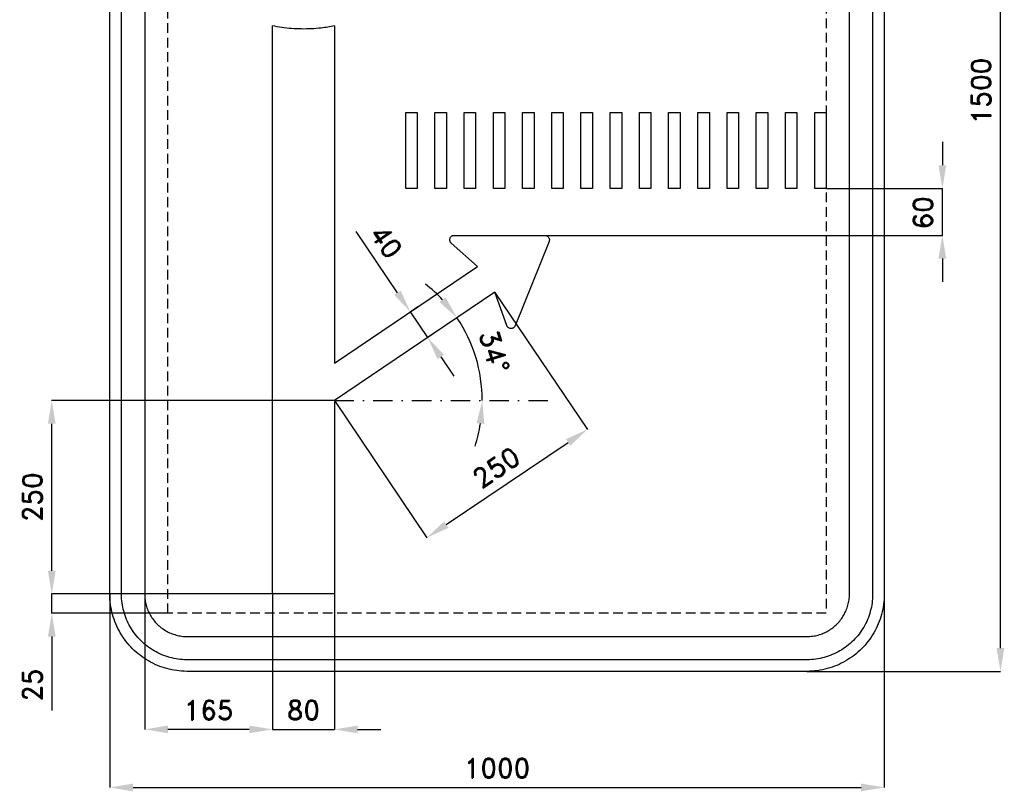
# Model space of a CAD drawing. Header units: millimetres. Extents: x -691 to 655, y -905 to 800.
# Tile 1 of 2: x -616 to 655, y -905 to 92. Entities that reach past the tile are written whole.
import ezdxf

# ---------------------------------------------------------------- set-up
doc = ezdxf.new("R2010")
doc.units = ezdxf.units.MM
doc.header["$LTSCALE"] = 5
doc.linetypes.add('ČERCHOVANÁX2', pattern=[2, 1, -0.5, 0, -0.5])
doc.linetypes.add('ČÁRKOVANÁX2', pattern=[1.5, 1, -0.5])
doc.layers.add('Kóty', color=2, linetype='Continuous')
doc.layers.add('Značka', color=7, linetype='Continuous')
doc.styles.get("Standard").update_dxf_attribs({"font": 'romand.shx', "height": 25})
doc.dimstyles.get("Standard").update_dxf_attribs({"dimtxt": 25, "dimasz": 30, "dimexe": 0.18, "dimexo": 0.0625, "dimgap": 12.5, "dimtad": 1, "dimdec": 0, "dimzin": 0, "dimdsep": 46, "dimtxsty": 'Standard', "dimcen": 0.09, "dimadec": 0, "dimazin": 0, "dimtfac": 1, "dimtdec": 0, "dimtofl": 0, "dimtmove": 0, "dimatfit": 3, "dimfxl": 1, "dimtolj": 1, "dimtzin": 0, "dimarcsym": 0})

# ---------------------------------------------------------------- blocks, each defined once
blk = doc.blocks.new('*D0')
at = {"layer": 'Defpoints', "color": 0, "transparency": 16777216}
for p in [(-290, -650), (-210, -650), (-210, -825)]:
    blk.add_point(p, dxfattribs=at)
at = {"layer": 'Kóty', "color": 0, "lineweight": -2, "transparency": 16777216}
for p, q in [((-290, -650.0625), (-290, -825.18)), ((-210, -650.0625), (-210, -825.18)), ((-320, -825), (-350, -825)), ((-180, -825), (-150, -825))]:
    blk.add_line(p, q, dxfattribs=at)
at = {"layer": 'Kóty', "color": 0, "transparency": 16777216}
for points in [[(-320, -820), (-320, -830), (-290, -825)], [(-180, -820), (-180, -830), (-210, -825)]]:
    blk.add_solid(points, dxfattribs=at)
at = {"layer": 'Kóty', "color": 0, "transparency": 16777216, "insert": (-250, -800), "char_height": 25, "attachment_point": 5}
blk.add_mtext('\\A1;80', dxfattribs=at)
blk = doc.blocks.new('*D1')
at = {"layer": 'Defpoints', "color": 0, "transparency": 16777216}
for p in [(-575, -400), (-210, -400), (-210, -650)]:
    blk.add_point(p, dxfattribs=at)
at = {"layer": 'Kóty', "color": 0, "lineweight": -2, "transparency": 16777216}
for p, q in [((-210.0625, -400), (-575.18, -400)), ((-575, -620), (-575, -430)), ((-210.0625, -650), (-575.18, -650))]:
    blk.add_line(p, q, dxfattribs=at)
at = {"layer": 'Kóty', "color": 0, "transparency": 16777216}
for points in [[(-580, -430), (-570, -430), (-575, -400)], [(-580, -620), (-570, -620), (-575, -650)]]:
    blk.add_solid(points, dxfattribs=at)
at = {"layer": 'Kóty', "color": 0, "transparency": 16777216, "insert": (-600, -525), "char_height": 25, "attachment_point": 5, "rotation": 90}
blk.add_mtext('\\A1;250', dxfattribs=at)
blk = doc.blocks.new('*D2')
at = {"layer": 'Defpoints', "color": 0, "transparency": 16777216}
for p in [(-2.7, -260.2), (-210.1, -400), (116.7, -437.4)]:
    blk.add_point(p, dxfattribs=at)
at = {"layer": 'Kóty', "color": 0, "lineweight": -2, "transparency": 16777216}
for p, q in [((-2.7, -260.3), (116.8, -437.5)), ((-210, -400.1), (-90.5, -577.3)), ((-65.7, -560.4), (91.9, -454.2))]:
    blk.add_line(p, q, dxfattribs=at)
at = {"layer": 'Kóty', "color": 0, "transparency": 16777216}
for points in [[(89.1, -450), (94.7, -458.3), (116.7, -437.4)], [(-68.5, -556.3), (-62.9, -564.6), (-90.6, -577.2)]]:
    blk.add_solid(points, dxfattribs=at)
at = {"layer": 'Kóty', "color": 0, "transparency": 16777216, "insert": (-0.9, -486.6), "char_height": 25, "attachment_point": 5, "rotation": 33.992}
blk.add_mtext('\\A1;250', dxfattribs=at)
blk = doc.blocks.new('*D4')
at = {"layer": 'Defpoints', "color": 0, "transparency": 16777216}
for p in [(-455, -634.3), (-290, -650.1), (-455, -825)]:
    blk.add_point(p, dxfattribs=at)
at = {"layer": 'Kóty', "color": 0, "lineweight": -2, "transparency": 16777216}
for p, q in [((-455, -634.3), (-455, -825.2)), ((-290, -650.1), (-290, -825.2)), ((-320, -825), (-425, -825))]:
    blk.add_line(p, q, dxfattribs=at)
at = {"layer": 'Kóty', "color": 0, "transparency": 16777216}
for points in [[(-425, -820), (-425, -830), (-455, -825)], [(-320, -820), (-320, -830), (-290, -825)]]:
    blk.add_solid(points, dxfattribs=at)
at = {"layer": 'Kóty', "color": 0, "transparency": 16777216, "insert": (-372.5, -800), "char_height": 25, "attachment_point": 5}
blk.add_mtext('\\A1;165', dxfattribs=at)
blk = doc.blocks.new('*D6')
at = {"layer": 'Defpoints', "color": 0, "transparency": 16777216}
for p in [(-290, -650), (-575, -675), (-425, -675)]:
    blk.add_point(p, dxfattribs=at)
at = {"layer": 'Kóty', "color": 0, "lineweight": -2, "transparency": 16777216}
for p, q in [((-575, -620), (-575, -590)), ((-290.1, -650), (-575.2, -650)), ((-425.1, -675), (-575.2, -675)), ((-575, -705), (-575, -800.5))]:
    blk.add_line(p, q, dxfattribs=at)
at = {"layer": 'Kóty', "color": 0, "transparency": 16777216}
for points in [[(-580, -620), (-570, -620), (-575, -650)], [(-580, -705), (-570, -705), (-575, -675)]]:
    blk.add_solid(points, dxfattribs=at)
at = {"layer": 'Kóty', "color": 0, "transparency": 16777216, "insert": (-600, -767.7), "char_height": 25, "attachment_point": 5, "rotation": 90}
blk.add_mtext('\\A1;25', dxfattribs=at)
blk = doc.blocks.new('*D8')
at = {"layer": 'Defpoints', "color": 0, "transparency": 16777216}
for p in [(-500, -650), (500, -650), (500, -900)]:
    blk.add_point(p, dxfattribs=at)
at = {"layer": 'Kóty', "color": 0, "lineweight": -2, "transparency": 16777216}
for p, q in [((-500, -650.0625), (-500, -900.18)), ((500, -650.0625), (500, -900.18)), ((-470, -900), (470, -900))]:
    blk.add_line(p, q, dxfattribs=at)
at = {"layer": 'Kóty', "color": 0, "transparency": 16777216}
for points in [[(-470, -895), (-470, -905), (-500, -900)], [(470, -895), (470, -905), (500, -900)]]:
    blk.add_solid(points, dxfattribs=at)
at = {"layer": 'Kóty', "color": 0, "transparency": 16777216, "insert": (0, -875), "char_height": 25, "attachment_point": 5}
blk.add_mtext('\\A1;1000', dxfattribs=at)
blk = doc.blocks.new('*D9')
at = {"layer": 'Defpoints', "color": 0, "transparency": 16777216}
for p in [(400, 750), (650, 750), (400, -750)]:
    blk.add_point(p, dxfattribs=at)
at = {"layer": 'Kóty', "color": 0, "lineweight": -2, "transparency": 16777216}
for p, q in [((400.0625, 750), (650.18, 750)), ((650, -720), (650, 720)), ((400.0625, -750), (650.18, -750))]:
    blk.add_line(p, q, dxfattribs=at)
at = {"layer": 'Kóty', "color": 0, "transparency": 16777216}
for points in [[(645, 720), (655, 720), (650, 750)], [(645, -720), (655, -720), (650, -750)]]:
    blk.add_solid(points, dxfattribs=at)
at = {"layer": 'Kóty', "color": 0, "transparency": 16777216, "insert": (625, 0), "char_height": 25, "attachment_point": 5, "rotation": 90}
blk.add_mtext('\\A1;1500', dxfattribs=at)
blk = doc.blocks.new('*D10')
at = {"layer": 'Defpoints', "color": 0, "transparency": 16777216}
for p in [(-102.3, -279.1), (-111.9, -285.6), (-79.9, -312.3)]:
    blk.add_point(p, dxfattribs=at)
at = {"layer": 'Kóty', "color": 0, "lineweight": -2, "transparency": 16777216}
for p, q in [((-128.7, -260.7), (-182.1, -181.6)), ((-102.4, -279.1), (-112, -285.7)), ((-80, -312.3), (-89.7, -318.8)), ((-72.8, -343.6), (-56, -368.5))]:
    blk.add_line(p, q, dxfattribs=at)
at = {"layer": 'Kóty', "color": 0, "transparency": 16777216}
for points in [[(-124.5, -257.9), (-132.8, -263.5), (-111.9, -285.6)], [(-68.6, -340.8), (-76.9, -346.4), (-89.5, -318.7)]]:
    blk.add_solid(points, dxfattribs=at)
at = {"layer": 'Kóty', "color": 0, "transparency": 16777216, "insert": (-143, -194.7), "char_height": 25, "attachment_point": 5, "rotation": 304}
blk.add_mtext('\\A1;40', dxfattribs=at)
blk = doc.blocks.new('*D11')
at = {"layer": 'Defpoints', "color": 0, "transparency": 16777216}
for p in [(-2.7, -260.2), (-22.8, -362.5), (-210.1, -400), (-210, -400), (73.3, -400)]:
    blk.add_point(p, dxfattribs=at)
at = {"layer": 'Kóty', "color": 0, "lineweight": -2, "transparency": 16777216}
for start, end in [(43.013, 52.0259), (341.9741, 350.9871)]:
    blk.add_arc((-210, -400), 190.9, start, end, dxfattribs=at)
at = {"layer": 'Kóty', "color": 0, "transparency": 16777216}
for points in [[(-66.5, -266.7), (-74.3, -272.9), (-51.7, -293.2)], [(-26.4, -429.5), (-16.5, -430.3), (-19.1, -400)]]:
    blk.add_solid(points, dxfattribs=at)
at = {"layer": 'Kóty', "color": 0, "transparency": 16777216, "insert": (-3.5, -336.9), "char_height": 25, "attachment_point": 5, "rotation": 287}
blk.add_mtext('\\A1;34°', dxfattribs=at)

msp = doc.modelspace()

# ---------------------------------------------------------------- linework, layer by layer
at = {"layer": 'Kóty'}
for p, q in [((575, -66), (575, -96)), ((425.0625, -126), (575.18, -126)), ((52.89718, -186.64229), (575.18, -186.64229)), ((575, -216.64229), (575, -246.64229))]:
    msp.add_line(p, q, dxfattribs=at)
for points in [[(575, -186.64229), (575.18, -126)], [(-89.53122, -318.74276), (-111.899, -285.58116)], [(-575, -675), (-575, -650)], [(-290, -825.18), (-210, -825)]]:
    msp.add_lwpolyline(points, dxfattribs=at)
at = {"layer": 'Kóty', "color": 4, "linetype": 'ČERCHOVANÁX2', "ltscale": 5}
msp.add_lwpolyline([(-210.0625, -400), (73.2949, -400)], dxfattribs=at)
at = {"layer": 'Kóty'}
msp.add_arc((-206.65536, -398.60319), 187.35588, 359.57283521, 34.21783595, dxfattribs=at)
for points in [[(570, -96), (580, -96), (575, -126)], [(570, -216.64229), (580, -216.64229), (575, -186.64229)]]:
    msp.add_solid(points, dxfattribs=at)
at = {"layer": 'Značka', "color": 6, "linetype": 'ČÁRKOVANÁX2', "ltscale": 2.5}
msp.add_lwpolyline([(-425, -675), (-425, 675), (425, 675), (425, -675), (-425, -675)], dxfattribs=at)
at = {"layer": 'Značka', "color": 5}
for points in [[(-400, -750), (-400.393, -749.99883), (-400.785, -749.99692, -0.0321801), (-413.6978, -749.09245, -0.0354432), (-426.3873, -746.45574, -0.0362667), (-438.6591, -742.3068, -0.0344205), (-450.2266, -736.4713, -0.0337216), (-461.0042, -729.2849, -0.0340847), (-470.7107, -720.7107, -0.0342086), (-479.2931, -711.0064, -0.0342292), (-486.4713, -700.2266, -0.0340441), (-492.2651, -688.6512, -0.0334121), (-496.45574, -676.3873, -0.0341269), (-499.13547, -663.6918, -0.0367447), (-499.99692, -650.785), (-499.99892, -650.393), (-500, -650), (-500, 650)], [(-400, -735), (-400.334, -734.999), (-400.668, -734.9974, -0.0321799), (-411.6431, -734.2286, -0.0354431), (-422.4292, -731.9874, -0.036267), (-432.8602, -728.4608, -0.0344205), (-442.6926, -723.5006, -0.0337214), (-451.8536, -717.3922, -0.0340847), (-460.1041, -710.1041, -0.0342085), (-467.3991, -701.8554, -0.0342292), (-473.5006, -692.6926, -0.0340447), (-478.4254, -682.8535, -0.0334123), (-481.9874, -672.4292, -0.0341271), (-484.2652, -661.638, -0.0367448), (-484.9974, -650.668), (-484.9991, -650.334), (-485, -650), (-485, 650)], [(-455, 650), (-455, -650), (-454.9994, -650.216), (-454.9983, -650.432, 0.0321797), (-454.5008, -657.5338, 0.0354429), (-453.0507, -664.513, 0.0362669), (-450.7687, -671.2625, 0.0344214), (-447.5592, -677.6246, 0.0337215), (-443.6067, -683.5523, 0.0340845), (-438.8909, -688.8909, 0.0342083), (-433.5535, -693.6112, 0.0342301), (-427.6246, -697.5592, 0.0340439), (-421.2582, -700.7458, 0.0334124), (-414.513, -703.0507, 0.0341275), (-407.5305, -704.5245, 0.0367453), (-400.432, -704.9983), (-400.216, -704.9994), (-400, -705)], [(500, 650), (500, -650), (500, -650.393), (500, -650.785, -0.0321792), (499.09, -663.6978, -0.0354418), (496.46, -676.3873, -0.0362638), (492.307, -688.6591, -0.0344153), (486.471, -700.2266, -0.0337192), (479.285, -711.0042, -0.034086), (470.711, -720.7107, -0.0342054), (461.006, -729.2931, -0.0342295), (450.227, -736.4713, -0.0340459), (438.651, -742.2651, -0.0334135), (426.387, -746.45574, -0.034127), (413.692, -749.13547, -0.036745), (400.785, -749.99692), (400.393, -749.99892), (400, -750), (-400, -750)], [(-400, -705), (400, -705), (400.216, -704.9994), (400.432, -704.9983, 0.0321799), (407.534, -704.5008, 0.0354424), (414.513, -703.0507, 0.0362647), (421.263, -700.7687, 0.0344223), (427.625, -697.5592, 0.033717), (433.552, -693.6067, 0.034088), (438.891, -688.8909, 0.0342122), (443.611, -683.5535, 0.0342287), (447.559, -677.6246, 0.0340415), (450.746, -671.2582, 0.0334124), (453.051, -664.513, 0.0341249), (454.525, -657.5305, 0.0367432), (454.998, -650.432), (454.999, -650.216), (455, -650), (455, 650)], [(485, 650), (485, -650), (484.999, -650.334), (484.997, -650.668, -0.0321847), (484.229, -661.6431, -0.0354498), (481.987, -672.4292, -0.0362714), (478.461, -682.8602, -0.0344187), (473.501, -692.6926, -0.0337149), (467.392, -701.8536, -0.0340831), (460.104, -710.1041, -0.0342094), (451.855, -717.3991, -0.0342308), (442.693, -723.5006, -0.0340424), (432.854, -728.4254, -0.0334111), (422.429, -731.9874, -0.0341271), (411.638, -734.2652, -0.0367448), (400.668, -734.9974), (400.334, -734.9991), (400, -735), (-400, -735)], [(-210, 84.09971, -0.0233328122), (-227.07, 81.268, -0.0344167), (-252.552, 80.017, -0.0344137), (-277.993, 81.935, -0.0164374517), (-290, 84.07998, -0.0164374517)], [(-210, -351.751), (-25.108, -227.04), (-59.214, -196.6), (-59.413, -196.409), (-59.607, -196.213, -0.0514845), (-60.277, -195.341, -0.0515707), (-60.758, -194.346, -0.0641519), (-61.093, -193.01, -0.0641237), (-61.079, -191.632, -0.0639862), (-60.755, -190.293, -0.0638643), (-60.104, -189.08, -0.0634971), (-59.194, -188.048, -0.0623704), (-58.055, -187.272, -0.0515587), (-57.033, -186.846, -0.0562487), (-55.952, -186.648), (-55.677, -186.631), (-55.401, -186.623), (61.881, -186.781), (62.16, -186.791, -0.00986093), (62.438, -186.808, -0.0520282), (63.529, -187.019, -0.0521907), (64.559, -187.451, -0.064842), (65.705, -188.242, -0.065071), (66.611, -189.299, -0.0647207), (67.249, -190.535, -0.0631038), (67.556, -191.894, -0.0521653), (67.576, -193.013, -0.0568917), (67.357, -194.102, -0.0112843), (67.27, -194.366), (67.174, -194.628), (23.386, -303.429), (23.274, -303.682), (23.156, -303.931, -0.0514387), (22.563, -304.857, -0.0516021), (21.79, -305.647, -0.0641665), (20.646, -306.415, -0.0641399), (19.346, -306.869, -0.0640168), (17.976, -307.018, -0.0638599), (16.614, -306.818, -0.0635135), (15.334, -306.312, -0.0623513), (14.218, -305.503, -0.0515665), (13.471, -304.687, -0.0562763), (12.918, -303.737), (12.809, -303.483), (12.707, -303.227), (-2.741, -260.202), (-210, -400), (-210, -650), (-290, -650), (-290, -386.667), (-290, 84.07998)]]:
    msp.add_lwpolyline(points, format="xyb", dxfattribs=at)
for points in [[(-210, 84.09971), (-210, -351.751)], [(-117.9298, -126), (-117.9298, -28.0098), (-103.07692, -28.0098), (-103.07692, -126), (-117.9298, -126)], [(-80.21058, -126), (-80.21058, -28.0098), (-65.3577, -28.0098), (-65.3577, -126), (-80.21058, -126)], [(-42.49038, -126), (-42.49038, -28.0098), (-27.6375, -28.0098), (-27.6375, -126), (-42.49038, -126)], [(-4.77116, -126), (-4.77116, -28.0098), (10.0827, -28.0098), (10.0827, -126), (-4.77116, -126)], [(32.94904, -126), (32.94904, -28.0098), (47.80192, -28.0098), (47.80192, -126), (32.94904, -126)], [(70.66924, -126), (70.66924, -28.0098), (85.52212, -28.0098), (85.52212, -126), (70.66924, -126)], [(108.38846, -126), (108.38846, -28.0098), (123.24134, -28.0098), (123.24134, -126), (108.38846, -126)], [(146.10866, -126), (146.10866, -28.0098), (160.96154, -28.0098), (160.96154, -126), (146.10866, -126)], [(183.82788, -126), (183.82788, -28.0098), (198.68174, -28.0098), (198.68174, -126), (183.82788, -126)], [(221.54808, -126), (221.54808, -28.0098), (236.40096, -28.0098), (236.40096, -126), (221.54808, -126)], [(259.2673, -126), (259.2673, -28.0098), (274.12116, -28.0098), (274.12116, -126), (259.2673, -126)], [(296.9875, -126), (296.9875, -28.0098), (311.84038, -28.0098), (311.84038, -126), (296.9875, -126)], [(334.7077, -126), (334.7077, -28.0098), (349.56058, -28.0098), (349.56058, -126), (334.7077, -126)], [(372.42692, -126), (372.42692, -28.0098), (387.2798, -28.0098), (387.2798, -126), (372.42692, -126)], [(410.14712, -126), (410.14712, -28.0098), (425, -28.0098), (425, -126), (410.14712, -126)]]:
    msp.add_lwpolyline(points, dxfattribs=at)

# ---------------------------------------------------------------- texts
at = {"layer": 'Kóty', "insert": (550, -157.5085), "char_height": 25, "attachment_point": 5, "rotation": 90}
msp.add_mtext('\\A1;60', dxfattribs=at)

# ---------------------------------------------------------------- dimensions: what is measured, and where the dimension line sits
at = {"layer": 'Kóty'}
for base, p1, p2, picture, middle in [((650, 750), (400, -750), (400, 750), '*D9', (625, 0)), ((-575, -400), (-210, -650), (-210, -400), '*D1', (-600, -525)), ((-575, -675), (-290, -650), (-425, -675), '*D6', (-600, -767.7381))]:
    dim = msp.add_linear_dim(base=base, p1=p1, p2=p2, angle=90, dimstyle='Standard', dxfattribs=at)
    dim.commit()
    dim.dimension.update_dxf_attribs({"geometry": picture, "text_midpoint": middle})
for p1, p2, distance, picture, middle in [((-79.93624, -312.27086), (-102.30398, -279.10925), 11.57368, '*D10', (-143.03147, -194.71795)), ((-210.0625, -400), (-2.741, -260.202), -213.69935, '*D2', (-0.90426, -486.55458))]:
    dim = msp.add_aligned_dim(p1=p1, p2=p2, distance=distance, dimstyle='Standard', dxfattribs=at)
    dim.commit()
    dim.dimension.update_dxf_attribs({"geometry": picture, "text_midpoint": middle})
dim = msp.add_angular_dim_2l(base=(-22.81418, -362.48331), line1=((-210.0625, -400), (73.2949, -400)), line2=((-2.741, -260.202), (-210, -400)), dimstyle='Standard', dxfattribs=at)
dim.commit()
dim.dimension.update_dxf_attribs({"geometry": '*D11', "text_midpoint": (-3.52573, -336.87447)})
for base, p1, p2, picture, middle in [((-455, -825), (-290, -650.0625), (-455, -634.25311), '*D4', (-372.5, -800)), ((500, -900), (-500, -650), (500, -650), '*D8', (0, -875)), ((-210, -825), (-290, -650), (-210, -650), '*D0', (-250, -800))]:
    dim = msp.add_linear_dim(base=base, p1=p1, p2=p2, dimstyle='Standard', dxfattribs=at)
    dim.commit()
    dim.dimension.update_dxf_attribs({"geometry": picture, "text_midpoint": middle})

doc.saveas('drawing.dxf')
